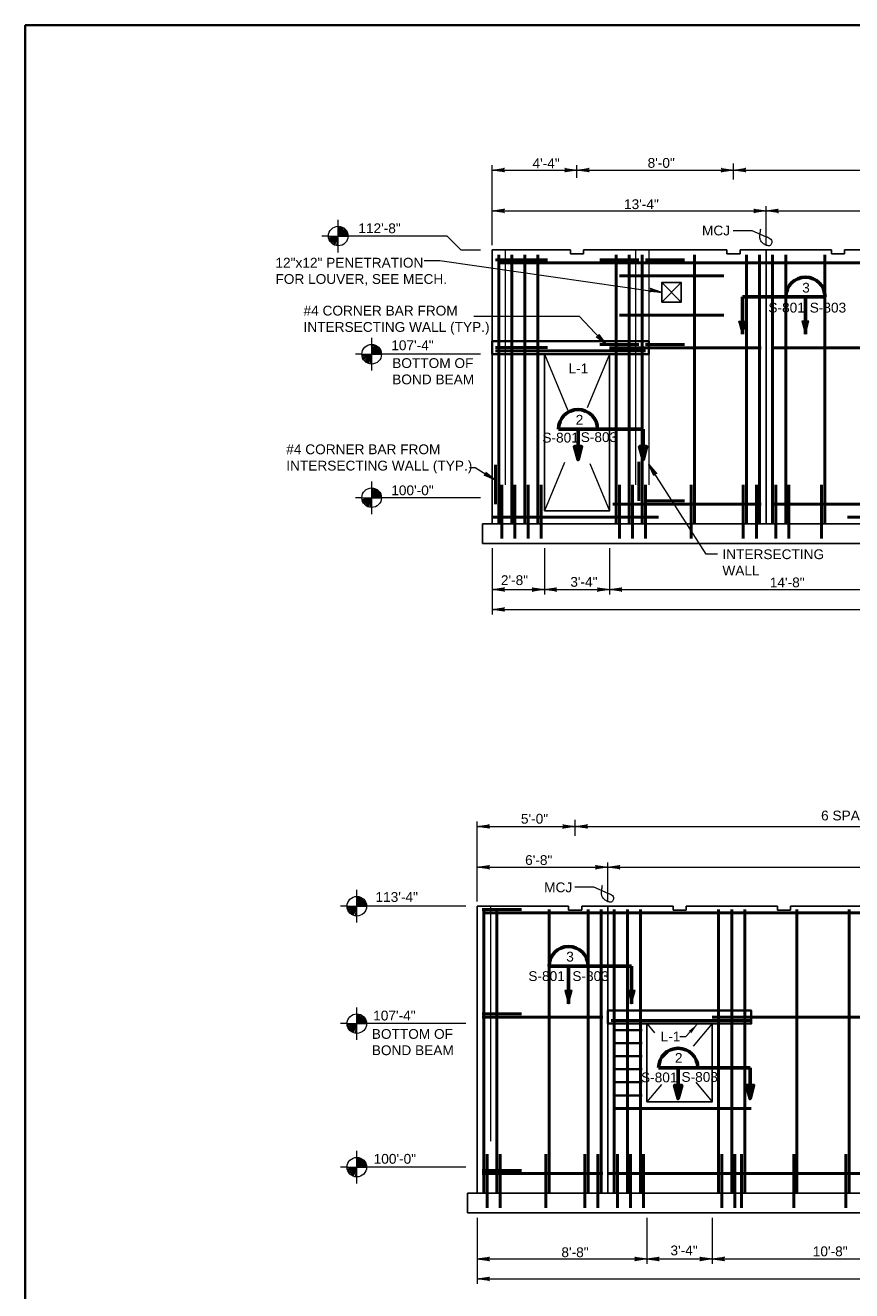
# Model space of a CAD drawing. Extents: x -1003 to 917, y -641 to 703.
# Tile 2 of 5: x -1003 to -496, y -73 to 703. Entities that reach past the tile are written whole.
import ezdxf

# ---------------------------------------------------------------- set-up
doc = ezdxf.new("R2010")
doc.units = 0
doc.header["$MEASUREMENT"] = 0
doc.linetypes.add('ACAD_ISO02W100', pattern=[180, 144, -36])
for name, color, linetype, lineweight in [('Level 1', 7, 'Continuous', 18), ('Level 15', 7, 'Continuous', 18), ('Level 16', 7, 'Continuous', 18), ('Level 40', 7, 'Continuous', 18), ('Level 45', 7, 'Continuous', 18), ('Level 46', 7, 'Continuous', 18), ('Level 50', 7, 'Continuous', 18)]:
    doc.layers.add(name, color=color, linetype=linetype, lineweight=lineweight)
doc.styles.add('NOTES', font='romans.shx')

# ---------------------------------------------------------------- blocks, each defined once
blk = doc.blocks.new('SQUIG')
at = {"layer": 'Level 46', "color": 1, "linetype": 'Continuous', "lineweight": 18}
blk.add_open_spline([(0, 0), (0.27, 0.05), (0.52, 0.06), (0.79, 0.07), (1.09, 0.07), (1.37, 0.05), (1.67, -0.02), (1.97, -0.08), (2.22, -0.21), (2.48, -0.4), (2.73, -0.58), (2.88, -0.83), (2.98, -1.08), (3.12, -1.45), (3.22, -1.81), (3.03, -2.28), (2.86, -2.72), (2.53, -2.94), (2.19, -3.02), (1.79, -3.11), (1.37, -3.14), (0.93, -3.1), (0.4, -3.06), (-0.06, -3), (-0.55, -2.83), (-0.82, -2.74), (-1.05, -2.61), (-1.26, -2.42), (-1.58, -2.14), (-1.84, -1.82), (-2.05, -1.46), (-2.23, -1.17), (-2.41, -0.87), (-2.52, -0.54), (-2.63, -0.16), (-2.74, 0.21), (-2.84, 0.59), (-2.98, 1.08), (-3.13, 1.58), (-3.22, 2.09)], degree=3, knots=[0, 0, 0, 0, 0.055452, 0.055452, 0.055452, 0.116751, 0.116751, 0.116751, 0.179846, 0.179846, 0.179846, 0.23874, 0.23874, 0.23874, 0.322672, 0.322672, 0.322672, 0.401005, 0.401005, 0.401005, 0.489164, 0.489164, 0.489164, 0.593709, 0.593709, 0.593709, 0.651097, 0.651097, 0.651097, 0.737788, 0.737788, 0.737788, 0.810321, 0.810321, 0.810321, 0.891923, 0.891923, 0.891923, 1, 1, 1, 1], dxfattribs=at)
blk = doc.blocks.new('TARGET')
at = {"layer": 'Level 50', "color": 1, "linetype": 'Continuous', "lineweight": 18}
for p, q in [((-6.56, 3.94), (-6.56, 6.56)), ((-10.5, 0), (-13.12, 0)), ((-10.5, 0), (-6.56, 0)), ((-6.56, 0), (-10.48, -0.31)), ((-6.56, 0), (-10.41, -0.8)), ((-6.56, 0), (-10.29, -1.25)), ((-6.56, 0), (-10.12, -1.68)), ((-6.56, 0), (-9.84, -2.16)), ((-6.56, 0), (-9.51, -2.61)), ((-6.56, 0), (-9.09, -3)), ((-6.56, 0), (-8.54, -3.4)), ((-6.56, 0), (-8.01, -3.59)), ((-6.56, 0), (-7.28, -3.87)), ((-6.56, 0), (-6.56, 3.94)), ((-6.56, 0), (-6.06, 3.9)), ((-6.56, 0), (-5.45, 3.78)), ((-6.56, 0), (-5.02, 3.62)), ((-6.56, 0), (-4.48, 3.34)), ((-6.56, 0), (-3.97, 2.96)), ((-6.56, 0), (-3.61, 2.61)), ((-6.56, 0), (-3.34, 2.26)), ((-6.56, 0), (-3.1, 1.87)), ((-6.56, 0), (-2.93, 1.53)), ((-6.56, 0), (-2.8, 1.16)), ((-6.56, 0), (-2.71, 0.83)), ((-6.56, 0), (-2.65, 0.44)), ((-6.56, 0), (-2.63, 0)), ((-6.56, -3.93), (-6.56, 0)), ((0, 0), (-2.63, 0)), ((-6.56, -6.56), (-6.56, -3.93))]:
    blk.add_line(p, q, dxfattribs=at)
blk.add_circle((-6.56, 0), 3.94, dxfattribs=at)
blk = doc.blocks.new('LARROW_1')
at = {"layer": 'Level 46', "linetype": 'Continuous', "lineweight": 18}
blk.add_hatch(color=1, dxfattribs=at).paths.add_polyline_path([(-4.92, -0.71), (-4.77, -0.59), (-4.55, -0.38), (-4.44, -0.19), (-4.42, 0), (-4.46, 0.21), (-4.57, 0.41), (-4.79, 0.61), (-4.93, 0.71), (0, 0)])
blk = doc.blocks.new('SARROW')
at = {"layer": 'Level 40', "color": 2, "linetype": 'Continuous', "lineweight": 60, "flags": 128}
blk.add_lwpolyline([(0, 0), (-5.32, 1.42), (-5.32, -1.45), (0, 0), (-5.27, 1.32), (-5.28, -1.35), (-0.24, 0), (-5.17, 1.19), (-5.22, -1.22), (-0.49, 0), (-5.03, 1.03), (-5.09, -1.06), (-0.78, -0.02), (-4.9, 0.89), (-4.93, -0.9), (-1.11, -0.03), (-4.77, 0.73), (-4.84, -0.78), (-1.51, -0.05), (-4.61, 0.56), (-4.69, -0.62), (-1.97, -0.05), (-4.44, 0.36), (-4.56, -0.43), (-2.4, -0.06), (-4.27, 0.18), (-4.41, -0.3), (-2.85, -0.08), (-4.19, 0.02), (-4.28, -0.19), (-3.61, -0.09)], dxfattribs=at)
blk = doc.blocks.new('LARROW_3')
at = {"layer": 'Level 46', "color": 1, "linetype": 'Continuous', "lineweight": 18, "flags": 128}
blk.add_lwpolyline([(-4.93, 0.71), (0, 0), (-4.92, -0.71), (-4.77, -0.59), (-4.55, -0.38), (-4.44, -0.19), (-4.42, 0), (-4.46, 0.21), (-4.57, 0.41), (-4.79, 0.61), (-4.93, 0.71), (-0.15, 0.01), (-4.76, -0.67), (-4.62, -0.56), (-4.39, -0.34), (-4.32, -0.06), (-4.37, 0.22), (-4.5, 0.41), (-4.67, 0.57), (-4.78, 0.65), (-0.41, 0.01), (-4.56, -0.59), (-4.41, -0.49), (-4.33, -0.37), (-4.25, -0.21), (-4.21, 0.01), (-4.23, 0.19), (-4.32, 0.33), (-4.5, 0.44), (-4.61, 0.58), (-0.71, 0.01), (-4.33, -0.5), (-4.17, -0.3), (-4.12, -0.06), (-4.14, 0.22), (-4.45, 0.51), (-1.05, 0.02), (-4.12, -0.41), (-4.07, -0.26), (-3.98, -0.04), (-4.04, 0.21), (-4.28, 0.43), (-1.36, 0.02), (-4.01, -0.31), (-3.92, -0.14), (-3.88, 0.04), (-4.07, 0.33), (-1.73, 0.02), (-3.85, -0.24), (-3.79, -0.11), (-3.77, 0.04), (-3.92, 0.25), (-2.17, 0.02), (-3.71, -0.15), (-3.67, 0.05), (-3.81, 0.17), (-2.53, 0.02), (-3.61, -0.09), (-3.63, 0.1), (-2.9, 0.02), (-3.57, -0.03), (-3.59, 0.03), (-3.36, 0.03)], dxfattribs=at)
blk = doc.blocks.new('LARROW')
at = {"color": 0, "linetype": 'ByBlock', "lineweight": -2, "flags": 128}
blk.add_lwpolyline([(-4.93, 0.71), (0, 0), (-4.92, -0.71), (-4.77, -0.59), (-4.55, -0.38), (-4.44, -0.19), (-4.42, 0), (-4.46, 0.21), (-4.57, 0.41), (-4.79, 0.61), (-4.93, 0.71), (-0.15, 0.01), (-4.76, -0.67), (-4.62, -0.56), (-4.39, -0.34), (-4.32, -0.06), (-4.37, 0.22), (-4.5, 0.41), (-4.67, 0.57), (-4.78, 0.65), (-0.41, 0.01), (-4.56, -0.59), (-4.41, -0.49), (-4.33, -0.37), (-4.25, -0.21), (-4.21, 0.01), (-4.23, 0.19), (-4.32, 0.33), (-4.5, 0.44), (-4.61, 0.58), (-0.71, 0.01), (-4.33, -0.5), (-4.17, -0.3), (-4.12, -0.06), (-4.14, 0.22), (-4.45, 0.51), (-1.05, 0.02), (-4.12, -0.41), (-4.07, -0.26), (-3.98, -0.04), (-4.04, 0.21), (-4.28, 0.43), (-1.36, 0.02), (-4.01, -0.31), (-3.92, -0.14), (-3.88, 0.04), (-4.07, 0.33), (-1.73, 0.02), (-3.85, -0.24), (-3.79, -0.11), (-3.77, 0.04), (-3.92, 0.25), (-2.17, 0.02), (-3.71, -0.15), (-3.67, 0.05), (-3.81, 0.17), (-2.53, 0.02), (-3.61, -0.09), (-3.63, 0.1), (-2.9, 0.02), (-3.57, -0.03), (-3.59, 0.03), (-3.36, 0.03)], dxfattribs=at)

msp = doc.modelspace()

# ---------------------------------------------------------------- linework, layer by layer
at = {"layer": 'Level 1', "color": 3, "linetype": 'Continuous', "lineweight": 35}
msp.add_3dface([(-1002.62, 703.46), (917.4, 703.46), (917.4, -640.56), (-1002.62, -640.56)], dxfattribs=at)
at = {"layer": 'Level 15', "color": 7, "linetype": 'Continuous', "lineweight": 25}
for p, q in [((-716.33, 565.71), (-716.33, 397.71)), ((-668.33, 565.71), (-716.33, 565.71)), ((-668.33, 565.71), (-668.33, 563.21)), ((-668.33, 563.21), (-660.33, 563.21)), ((-572.33, 565.71), (-660.33, 565.71)), ((-660.33, 563.21), (-660.33, 565.71)), ((-572.33, 565.71), (-572.33, 563.21)), ((-572.33, 563.21), (-564.33, 563.21)), ((-564.33, 563.21), (-564.33, 565.71)), ((-548.33, 565.71), (-548.33, 397.71)), ((-508.33, 565.71), (-508.33, 563.21)), ((-508.33, 563.21), (-500.33, 563.21)), ((-500.33, 563.21), (-500.33, 565.71)), ((-722.33, 397.71), (-118.33, 397.71)), ((-722.33, 397.71), (-722.33, 385.71)), ((-722.33, 385.71), (-118.33, 385.71)), ((-725.43, 163.17), (-725.43, -12.83)), ((-669.43, 163.17), (-725.43, 163.17)), ((-669.43, 163.17), (-669.43, 160.67)), ((-661.43, 160.67), (-661.43, 163.17)), ((-645.43, 163.17), (-645.43, -12.83)), ((-605.43, 163.17), (-605.43, 160.67)), ((-597.43, 160.67), (-597.43, 163.17)), ((-541.43, 163.17), (-541.43, 160.67)), ((-533.43, 160.67), (-533.43, 163.17)), ((-669.43, 160.67), (-661.43, 160.67)), ((-605.43, 160.67), (-597.43, 160.67)), ((-541.43, 160.67), (-533.43, 160.67)), ((-731.43, -12.83), (-215.43, -12.83)), ((-731.43, -12.83), (-731.43, -24.83)), ((-731.43, -24.83), (-215.43, -24.83))]:
    msp.add_line(p, q, dxfattribs=at)
at = {"layer": 'Level 15', "color": 4, "linetype": 'Continuous', "lineweight": 50}
for p, q in [((-682.33, 559.72), (-714.33, 559.72)), ((-626.33, 559.71), (-650.33, 559.71)), ((-622.33, 559.71), (-598.33, 559.71)), ((-712.33, 557.71), (-128.33, 557.71)), ((-714.33, 505.8), (-682.33, 505.8)), ((-626.33, 507.72), (-650.33, 507.72)), ((-551.33, 505.72), (-644.33, 505.72)), ((-622.33, 507.72), (-598.33, 507.72)), ((-626.33, 411.72), (-626.33, 435.72)), ((-714.33, 409.8), (-714.33, 433.8)), ((-622.33, 411.72), (-598.33, 411.72)), ((-551.33, 409.72), (-642.33, 409.72)), ((-614.33, 401.72), (-716.33, 401.72)), ((-722.43, 161.18), (-698.43, 161.18)), ((-721.43, 159.16), (-225.43, 159.16)), ((-722.43, 97.18), (-698.43, 97.18)), ((-648.43, 95.18), (-722.43, 95.18)), ((-557.43, 93.18), (-643.43, 93.18)), ((-453.43, 95.18), (-581.43, 95.18)), ((-557.43, 39.18), (-642.43, 39.18)), ((-722.43, 1.18), (-698.43, 1.18)), ((-648.43, -0.82), (-722.43, -0.82)), ((-303.43, -0.82), (-645.43, -0.82))]:
    msp.add_line(p, q, dxfattribs=at)
at = {"layer": 'Level 15', "color": 7, "linetype": 'ACAD_ISO02W100', "lineweight": 18}
for p, q in [((-708.33, 565.71), (-708.33, 397.71)), ((-628.33, 565.71), (-628.33, 397.71)), ((-620.33, 565.71), (-620.33, 397.71)), ((-717.43, 163.17), (-717.43, -12.83))]:
    msp.add_line(p, q, dxfattribs=at)
at = {"layer": 'Level 15', "color": 4, "linetype": 'Continuous', "lineweight": 35}
for p, q in [((-642.43, 87.18), (-624.43, 87.18)), ((-642.43, 79.18), (-624.43, 79.18)), ((-642.43, 71.18), (-624.43, 71.18)), ((-642.43, 63.18), (-624.43, 63.18)), ((-642.43, 55.18), (-624.43, 55.18)), ((-642.43, 47.18), (-624.43, 47.18))]:
    msp.add_line(p, q, dxfattribs=at)
at = {"layer": 'Level 15', "color": 7, "linetype": 'Continuous', "lineweight": 25, "flags": 128}
for points in [[(-508.33, 565.71), (-564.33, 565.71)], [(-444.33, 565.71), (-500.33, 565.71)], [(-605.43, 163.17), (-661.43, 163.17)], [(-541.43, 163.17), (-597.43, 163.17)], [(-477.43, 163.17), (-533.43, 163.17)]]:
    msp.add_lwpolyline(points, dxfattribs=at)
at = {"layer": 'Level 15', "color": 7, "linetype": 'Continuous', "lineweight": 35}
for points in [[(-716.33, 501.71), (-620.33, 501.71), (-620.33, 509.71), (-716.33, 509.71)], [(-645.43, 91.17), (-557.43, 91.17), (-557.43, 99.17), (-645.43, 99.17)]]:
    msp.add_3dface(points, dxfattribs=at)
at = {"layer": 'Level 16', "color": 2, "linetype": 'Continuous', "lineweight": 18}
for p, q in [((-612.33, 545.71), (-600.33, 533.71)), ((-600.33, 545.71), (-612.33, 533.71)), ((-684.33, 501.71), (-669.94, 467.16)), ((-644.33, 501.71), (-658.02, 468.86)), ((-671.98, 435.36), (-684.33, 405.71)), ((-656.45, 434.81), (-644.33, 405.71)), ((-621.43, 91.17), (-616.68, 85.47)), ((-581.43, 91.17), (-593, 77.27)), ((-591.5, 55.26), (-581.43, 43.17)), ((-612.49, 53.89), (-621.43, 43.17))]:
    msp.add_line(p, q, dxfattribs=at)
at = {"layer": 'Level 16', "color": 2, "linetype": 'Continuous', "lineweight": 25}
for points in [[(-612.33, 533.71), (-600.33, 533.71), (-600.33, 545.71), (-612.33, 545.71)], [(-684.33, 405.71), (-644.33, 405.71), (-644.33, 501.71), (-684.33, 501.71)], [(-621.43, 43.17), (-581.43, 43.17), (-581.43, 91.17), (-621.43, 91.17)]]:
    msp.add_3dface(points, dxfattribs=at)
at = {"layer": 'Level 40', "color": 2, "linetype": 'Continuous', "lineweight": 60}
for p, q in [((-562.83, 536.98), (-512.21, 536.98)), ((-562.83, 536.98), (-562.83, 513.96)), ((-524.21, 536.98), (-524.21, 513.96)), ((-675.67, 455.84), (-623.76, 455.84)), ((-663.67, 455.84), (-663.67, 436.98)), ((-623.76, 455.84), (-623.76, 436.98)), ((-630.85, 126.44), (-681.47, 126.44)), ((-669.48, 126.44), (-669.48, 103.41)), ((-630.85, 126.44), (-630.85, 103.41)), ((-614.28, 64.03), (-558.15, 64.03)), ((-602.28, 64.03), (-602.28, 45.16)), ((-558.15, 64.03), (-558.15, 45.16))]:
    msp.add_line(p, q, dxfattribs=at)
at = {"layer": 'Level 40', "color": 2, "linetype": 'Continuous', "lineweight": 18, "flags": 128}
for points in [[(-562.83, 513.96), (-564.99, 522.07), (-560.62, 522.07), (-562.83, 513.96), (-564.84, 521.99), (-560.77, 522.01), (-562.82, 514.32), (-564.64, 521.84), (-560.97, 521.91), (-562.82, 514.71), (-564.4, 521.62), (-561.22, 521.71), (-562.8, 515.14), (-564.2, 521.43), (-561.46, 521.46), (-562.79, 515.66), (-563.94, 521.22), (-561.64, 521.34), (-562.76, 516.26), (-563.67, 520.99), (-561.88, 521.1), (-562.76, 516.96), (-563.37, 520.72), (-562.17, 520.9), (-562.74, 517.62), (-563.11, 520.47), (-562.37, 520.68), (-562.7, 518.31), (-562.87, 520.35), (-562.54, 520.48), (-562.68, 519.46)], [(-524.21, 513.96), (-522.05, 522.07), (-526.42, 522.07), (-524.21, 513.96), (-522.2, 521.99), (-526.27, 522.01), (-524.22, 514.32), (-522.4, 521.84), (-526.07, 521.91), (-524.22, 514.71), (-522.64, 521.62), (-525.82, 521.71), (-524.24, 515.14), (-522.84, 521.43), (-525.58, 521.46), (-524.25, 515.66), (-523.1, 521.22), (-525.4, 521.34), (-524.28, 516.26), (-523.37, 520.99), (-525.16, 521.1), (-524.28, 516.96), (-523.67, 520.72), (-524.87, 520.9), (-524.3, 517.62), (-523.93, 520.47), (-524.67, 520.68), (-524.34, 518.31), (-524.17, 520.35), (-524.5, 520.48), (-524.36, 519.46)], [(-669.48, 103.41), (-667.32, 111.53), (-671.69, 111.53), (-669.48, 103.41), (-667.47, 111.45), (-671.54, 111.47), (-669.49, 103.77), (-667.67, 111.3), (-671.34, 111.36), (-669.49, 104.16), (-667.91, 111.08), (-671.09, 111.17), (-669.51, 104.6), (-668.12, 110.88), (-670.85, 110.92), (-669.52, 105.12), (-668.37, 110.68), (-670.67, 110.79), (-669.56, 105.72), (-668.64, 110.45), (-670.43, 110.56), (-669.56, 106.42), (-668.94, 110.18), (-670.14, 110.36), (-669.57, 107.07), (-669.2, 109.92), (-669.94, 110.13), (-669.61, 107.76), (-669.44, 109.8), (-669.77, 109.94), (-669.63, 108.92)], [(-630.85, 103.41), (-628.69, 111.53), (-633.06, 111.53), (-630.85, 103.41), (-628.85, 111.45), (-632.91, 111.47), (-630.86, 103.77), (-629.04, 111.3), (-632.72, 111.36), (-630.86, 104.16), (-629.28, 111.08), (-632.46, 111.17), (-630.89, 104.6), (-629.49, 110.88), (-632.22, 110.92), (-630.89, 105.12), (-629.75, 110.68), (-632.04, 110.79), (-630.93, 105.72), (-630.01, 110.45), (-631.8, 110.56), (-630.93, 106.42), (-630.31, 110.18), (-631.51, 110.36), (-630.95, 107.07), (-630.57, 109.92), (-631.31, 110.13), (-630.98, 107.76), (-630.81, 109.8), (-631.14, 109.94), (-631, 108.92)]]:
    msp.add_lwpolyline(points, dxfattribs=at)
at = {"layer": 'Level 40', "color": 2, "linetype": 'Continuous', "lineweight": 60}
for centre in [(-524.2, 536.99), (-663.66, 455.85), (-669.47, 126.45), (-602.26, 64.04)]:
    msp.add_arc(centre, 12, 0, 180, dxfattribs=at)
at = {"layer": 'Level 45', "color": 4, "linetype": 'Continuous', "lineweight": 50}
for p, q in [((-712.33, 562.71), (-712.33, 397.71)), ((-704.33, 562.71), (-704.33, 397.71)), ((-696.33, 562.71), (-696.33, 397.71)), ((-688.33, 562.71), (-688.33, 397.71)), ((-640.33, 562.71), (-640.33, 397.71)), ((-632.33, 562.71), (-632.33, 397.71)), ((-624.33, 562.71), (-624.33, 397.71)), ((-592.33, 562.68), (-592.33, 397.68)), ((-560.33, 562.71), (-560.33, 397.71)), ((-552.33, 562.71), (-552.33, 397.71)), ((-544.33, 562.71), (-544.33, 397.71)), ((-536.33, 562.71), (-536.33, 397.71)), ((-512.33, 562.71), (-512.33, 397.71)), ((-638.33, 549.71), (-574.33, 549.71)), ((-638.33, 525.71), (-574.33, 525.71)), ((-545.33, 505.71), (-468.33, 505.71)), ((-714.33, 503.8), (-622.33, 503.8)), ((-710.33, 421.71), (-710.33, 388.71)), ((-702.33, 421.71), (-702.33, 388.71)), ((-694.33, 421.71), (-694.33, 388.71)), ((-686.33, 421.71), (-686.33, 388.71)), ((-638.33, 421.71), (-638.33, 388.71)), ((-630.33, 421.71), (-630.33, 388.71)), ((-622.33, 421.71), (-622.33, 388.71)), ((-594.33, 421.68), (-594.33, 388.68)), ((-562.33, 421.71), (-562.33, 388.71)), ((-554.33, 421.71), (-554.33, 388.71)), ((-542.33, 421.71), (-542.33, 388.71)), ((-534.33, 421.71), (-534.33, 388.71)), ((-514.33, 421.71), (-514.33, 388.71)), ((-545.33, 409.71), (-470.33, 409.71)), ((-498.33, 401.71), (-398.33, 401.71)), ((-721.43, 161.17), (-721.43, -12.83)), ((-713.43, 161.17), (-713.43, -12.83)), ((-681.43, 161.17), (-681.43, -12.83)), ((-657.43, 161.17), (-657.43, -12.83)), ((-649.43, 161.17), (-649.43, -12.83)), ((-641.43, 161.17), (-641.43, -12.83)), ((-633.43, 161.17), (-633.43, -12.83)), ((-625.43, 161.17), (-625.43, -12.83)), ((-577.43, 161.17), (-577.43, -12.83)), ((-569.43, 161.17), (-569.43, -12.83)), ((-561.43, 161.17), (-561.43, -12.83)), ((-529.43, 161.17), (-529.43, -12.83)), ((-497.43, 161.17), (-497.43, -12.83)), ((-719.43, 11.17), (-719.43, -21.83)), ((-711.43, 11.17), (-711.43, -21.83)), ((-683.43, 11.17), (-683.43, -21.83)), ((-659.43, 11.17), (-659.43, -21.83)), ((-651.43, 11.17), (-651.43, -21.83)), ((-639.43, 11.17), (-639.43, -21.83)), ((-631.43, 11.17), (-631.43, -21.83)), ((-623.43, 11.17), (-623.43, -21.83)), ((-575.43, 11.17), (-575.43, -21.83)), ((-567.43, 11.17), (-567.43, -21.83)), ((-563.43, 11.17), (-563.43, -21.83)), ((-531.43, 11.17), (-531.43, -21.83)), ((-499.43, 11.17), (-499.43, -21.83))]:
    msp.add_line(p, q, dxfattribs=at)
at = {"layer": 'Level 46', "color": 1, "linetype": 'Continuous', "lineweight": 18, "flags": 128}
for points in [[(-568.48, 577.61), (-557.08, 577.61), (-548.33, 573.81)], [(-758, 559.26), (-748.45, 559.26), (-612.33, 539.65)], [(-727.6, 524.98), (-662.95, 524.98), (-646.56, 507.72)], [(-730.17, 432.2), (-726.73, 432.2), (-714.33, 424.55)], [(-578.24, 379.16), (-585.02, 379.16), (-620.33, 434.16)], [(-665.57, 175.07), (-654.17, 175.07), (-645.43, 171.26)], [(-601.23, 83.2), (-597.55, 83.2), (-590.18, 91.17)]]:
    msp.add_lwpolyline(points, dxfattribs=at)
at = {"layer": 'Level 50', "color": 1, "linetype": 'Continuous', "lineweight": 18}
for p, q in [((-716.33, 568.71), (-716.33, 617.67)), ((-716.33, 614.67), (-664.33, 614.67)), ((-664.33, 609.83), (-664.33, 617.67)), ((-664.33, 614.67), (-568.33, 614.67)), ((-568.33, 614.67), (-568.33, 618.64)), ((-568.33, 608.85), (-568.33, 617.67)), ((-568.33, 614.67), (-184.33, 614.67)), ((-716.33, 568.71), (-716.33, 592.62)), ((-548.33, 568.71), (-548.33, 592.62)), ((-716.33, 589.63), (-548.33, 589.63)), ((-548.33, 589.63), (-204.33, 589.63)), ((-743.93, 574.2), (-800.71, 574.2)), ((-743.93, 574.2), (-735.45, 565.71)), ((-735.45, 565.71), (-723.45, 565.71)), ((-723.45, 501.71), (-780.22, 501.71)), ((-723.45, 413.71), (-780.22, 413.71)), ((-716.33, 382.72), (-716.33, 342.16)), ((-716.33, 382.72), (-716.33, 354.38)), ((-684.33, 382.72), (-684.33, 354.38)), ((-644.33, 382.72), (-644.33, 354.38)), ((-716.33, 357.37), (-684.33, 357.37)), ((-684.33, 357.37), (-644.33, 357.37)), ((-644.33, 357.37), (-468.33, 357.37)), ((-716.33, 345.15), (-124.33, 345.15)), ((-725.43, 166.16), (-725.43, 215.12)), ((-725.43, 212.13), (-665.43, 212.13)), ((-665.43, 212.13), (-665.43, 216.1)), ((-665.43, 206.31), (-665.43, 215.12)), ((-665.43, 212.13), (-281.43, 212.13)), ((-725.43, 166.16), (-725.43, 190.08)), ((-725.43, 187.08), (-645.43, 187.08)), ((-645.43, 166.16), (-645.43, 190.08)), ((-645.43, 187.08), (-309.43, 187.08)), ((-732.54, 163.17), (-789.32, 163.17)), ((-732.54, 91.17), (-789.32, 91.17)), ((-732.54, 3.17), (-789.32, 3.17)), ((-725.43, -27.83), (-725.43, -68.38)), ((-725.43, -27.83), (-725.43, -56.16)), ((-621.43, -27.83), (-621.43, -56.16)), ((-581.43, -27.83), (-581.43, -56.16)), ((-725.43, -53.17), (-621.43, -53.17)), ((-621.43, -53.17), (-581.43, -53.17)), ((-581.43, -53.17), (-437.43, -53.17)), ((-725.43, -65.39), (-221.43, -65.39))]:
    msp.add_line(p, q, dxfattribs=at)

# ---------------------------------------------------------------- block references
at = {"layer": 'Level 40', "color": 2, "linetype": 'Continuous', "lineweight": 60, "xscale": 1.524, "yscale": 1.524, "zscale": 1.524, "rotation": 270}
for p in [(-663.67, 436.98), (-623.76, 436.98), (-602.28, 45.16), (-558.15, 45.16)]:
    msp.add_blockref('SARROW', p, dxfattribs=at)
at = {"layer": 'Level 46', "color": 1, "linetype": 'Continuous', "lineweight": 18}
for name, p, xscale, yscale, zscale, rotation in [('SQUIG', (-548.33, 573.81), 1.524000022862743, 1.524000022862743, 1.524000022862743, 336.4772698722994), ('LARROW_3', (-612.33, 539.65), 1.52399996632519, 1.52399996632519, 1.52399996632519, 348.2479934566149), ('LARROW_3', (-646.56, 507.72), 1.5240000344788, 1.5240000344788, 1.5240000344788, 313.5311648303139), ('LARROW_3', (-620.33, 434.16), 1.524000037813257, 1.524000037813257, 1.524000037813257, 122.6956637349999), ('LARROW_3', (-714.33, 424.55), 1.524000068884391, 1.524000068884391, 1.524000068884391, 328.3482512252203), ('SQUIG', (-645.43, 171.26), 1.524000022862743, 1.524000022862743, 1.524000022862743, 336.4772698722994), ('LARROW_1', (-590.18, 91.17), 1.524000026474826, 1.524000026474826, 1.524000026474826, 47.24369462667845)]:
    msp.add_blockref(name, p, dxfattribs=dict(at, xscale=xscale, yscale=yscale, zscale=zscale, rotation=rotation))
at = {"layer": 'Level 50', "color": 1, "linetype": 'Continuous', "lineweight": 18, "xscale": 1.519736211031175, "yscale": 1.47049861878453, "zscale": 0.03175, "rotation": 180}
for p in [(-716.33, 614.67), (-664.33, 614.67), (-568.33, 614.67), (-716.33, 589.63), (-548.33, 589.63), (-716.33, 357.37), (-684.33, 357.37), (-644.33, 357.37), (-716.33, 345.15), (-725.43, 212.13), (-665.43, 212.13), (-725.43, 187.08), (-645.43, 187.08), (-725.43, -53.17), (-621.43, -53.17), (-581.43, -53.17), (-725.43, -65.39)]:
    msp.add_blockref('LARROW', p, dxfattribs=at)
at = {"layer": 'Level 50', "color": 1, "linetype": 'Continuous', "lineweight": 18}
for name, p, xscale, yscale, zscale in [('LARROW', (-664.33, 614.67), 1.519736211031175, 1.47049861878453, 0.03175), ('LARROW', (-568.33, 614.67), 1.519736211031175, 1.47049861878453, 0.03175), ('LARROW', (-548.33, 589.63), 1.519736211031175, 1.47049861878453, 0.03175), ('TARGET', (-800.71, 574.2), 1.524, 1.524, 1.524), ('TARGET', (-780.22, 501.71), 1.524, 1.524, 1.524), ('TARGET', (-780.22, 413.71), 1.524, 1.524, 1.524), ('LARROW', (-684.33, 357.37), 1.519736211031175, 1.47049861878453, 0.03175), ('LARROW', (-644.33, 357.37), 1.519736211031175, 1.47049861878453, 0.03175), ('LARROW', (-665.43, 212.13), 1.519736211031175, 1.47049861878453, 0.03175), ('LARROW', (-645.43, 187.08), 1.519736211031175, 1.47049861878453, 0.03175), ('TARGET', (-789.32, 163.17), 1.524, 1.524, 1.524), ('TARGET', (-789.32, 91.17), 1.524, 1.524, 1.524), ('TARGET', (-789.32, 3.17), 1.524, 1.524, 1.524), ('LARROW', (-621.43, -53.17), 1.519736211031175, 1.47049861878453, 0.03175), ('LARROW', (-581.43, -53.17), 1.519736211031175, 1.47049861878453, 0.03175)]:
    msp.add_blockref(name, p, dxfattribs=dict(at, xscale=xscale, yscale=yscale, zscale=zscale))

# ---------------------------------------------------------------- texts
at = {"layer": 'Level 40', "color": 2, "linetype": 'Continuous', "lineweight": 35, "char_height": 6, "attachment_point": 1, "style": 'NOTES'}
for s, insert, line_spacing_factor in [('\\fArial|b0|i0|c0|p39;3', (-526.2, 545.52), 0.725792), ('\\fArial|b0|i0|c0|p39;S-801', (-546.95, 533.3), 0.728704), ('\\fArial|b0|i0|c0|p39;S-803', (-521.6, 533.3), 0.728704), ('\\fArial|b0|i0|c0|p39;2', (-665.09, 464.53), 0.725792), ('\\fArial|b0|i0|c0|p39;S-801', (-685.54, 453.58), 0.728704), ('\\fArial|b0|i0|c0|p39;S-803', (-662.02, 453.87), 0.728704), ('\\fArial|b0|i0|c0|p39;3', (-670.91, 135.26), 0.725792), ('\\fArial|b0|i0|c0|p39;S-801', (-694.13, 123.32), 0.731627), ('\\fArial|b0|i0|c0|p39;S-803', (-667.16, 123.32), 0.728704), ('\\fArial|b0|i0|c0|p39;2', (-604.26, 73.15), 0.725792), ('\\fArial|b0|i0|c0|p39;S-801', (-625.04, 61.2), 0.728704), ('\\fArial|b0|i0|c0|p39;S-803', (-600.23, 61.48), 0.728704)]:
    msp.add_mtext(s, dxfattribs=dict(at, insert=insert, line_spacing_factor=line_spacing_factor))
at = {"layer": 'Level 46', "color": 1, "linetype": 'Continuous', "lineweight": 25, "insert": (-613, 86.31), "char_height": 6, "attachment_point": 1, "line_spacing_factor": 0.725792, "style": 'NOTES'}
msp.add_mtext('\\fArial|b0|i0|c0|p39;L-1', dxfattribs=at)
at = {"layer": 'Level 50', "color": 1, "linetype": 'Continuous', "lineweight": 25, "char_height": 6, "attachment_point": 1, "style": 'NOTES'}
for s, insert, line_spacing_factor in [('\\fArial|b0|i0|c0|p39;4\'-4"', (-691.6, 621.8), 0.734563), ('\\fArial|b0|i0|c0|p39;8\'-0"', (-621.01, 622.08), 0.731627), ('\\fArial|b0|i0|c0|p39;13\'-4"', (-635.46, 596.75), 0.731627), ('\\fArial|b0|i0|c0|p39;112\'-8"', (-798.41, 581.98), 0.740469), ('\\fArial|b0|i0|c0|p39;MCJ', (-587.64, 580.6), 0.731627), ('\\fArial|b0|i0|c0|p39;107\'-4"', (-778.21, 510.2), 0.728704), ('\\fArial|b0|i0|c0|p39;L-1', (-669.47, 496.04), 0.722892), ('\\fArial|b0|i0|c0|p39;100\'-0"', (-778.21, 421.25), 0.728704), ('\\fArial|b0|i0|c0|p39;2\'-8"', (-710.99, 366.16), 0.725792), ('\\fArial|b0|i0|c0|p39;3\'-4"', (-668.4, 365.11), 0.722892), ('\\fArial|b0|i0|c0|p39;14\'-8"', (-546.07, 364.78), 0.725792), ('\\fArial|b0|i0|c0|p39;5\'-0"', (-698.69, 219.82), 0.73751), ('\\fArial|b0|i0|c0|p39;6 SPACES @ 5\'-4" O.C. = 32\'-0"', (-514.62, 221.81), 0.73751), ('\\fArial|b0|i0|c0|p39;6\'-8"', (-696.12, 194.49), 0.73751), ('\\fArial|b0|i0|c0|p39;113\'-4"', (-787.87, 171.84), 0.73751), ('\\fArial|b0|i0|c0|p39;MCJ', (-684.45, 177.77), 0.734563), ('\\fArial|b0|i0|c0|p39;107\'-4"', (-789.29, 99.14), 0.728704), ('\\fArial|b0|i0|c0|p39;100\'-0"', (-789.01, 11.26), 0.728704), ('\\fArial|b0|i0|c0|p39;8\'-8"', (-673.87, -46.04), 0.728704), ('\\fArial|b0|i0|c0|p39;3\'-4"', (-606.98, -44.91), 0.725792), ('\\fArial|b0|i0|c0|p39;10\'-8"', (-519.71, -45.48), 0.731627)]:
    msp.add_mtext(s, dxfattribs=dict(at, insert=insert, line_spacing_factor=line_spacing_factor))
for s, insert in [('\\fArial|b0|i0|c0|p39;12"x12" PENETRATION\\PFOR LOUVER, SEE MECH.', (-849.23, 560.86)), ('\\fArial|b0|i0|c0|p39;#4 CORNER BAR FROM\\PINTERSECTING WALL (TYP.)', (-832, 531.45)), ('\\fArial|b0|i0|c0|p39;BOTTOM OF\\PBOND BEAM', (-777.64, 499.29)), ('\\fArial|b0|i0|c0|p39;#4 CORNER BAR FROM\\PINTERSECTING WALL (TYP.)', (-842.59, 446.41)), ('\\fArial|b0|i0|c0|p39;INTERSECTING\\PWALL', (-575.14, 382.05)), ('\\fArial|b0|i0|c0|p39;BOTTOM OF\\PBOND BEAM', (-790.15, 87.85))]:
    msp.add_mtext(s, dxfattribs=dict(at, insert=insert))

doc.saveas('drawing.dxf')
